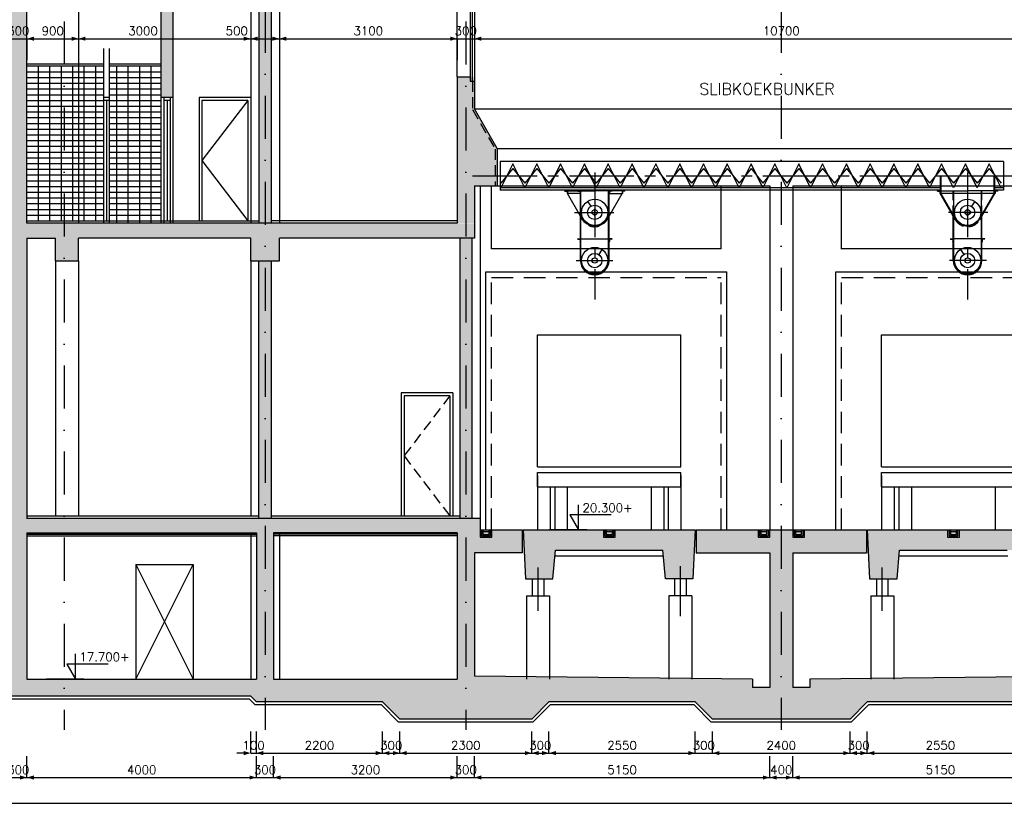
# Model space of a CAD drawing. Extents: x 0 to 118900, y 0 to 84100.
# Tile 13 of 16: x 58011 to 75176, y 47862 to 61527. Entities that reach past the tile are written whole.
import ezdxf
from ezdxf.enums import TextEntityAlignment as Align

# ---------------------------------------------------------------- set-up
doc = ezdxf.new("R2010")
doc.units = 0
doc.header["$LTSCALE"] = 60
doc.header["$MEASUREMENT"] = 0
for name, pattern in [('CENTER2', [28.125, 18.75, -3.125, 3.125, -3.125]), ('CENTRE2', [28.125, 18.75, -3.125, 3.125, -3.125]), ('DASHDOT', [25, 12.5, -6.25, 0, -6.25]), ('HIDDEN', [9.375, 6.25, -3.125]), ('HIDDEN2', [4.6875, 3.125, -1.5625])]:
    doc.linetypes.add(name, pattern=pattern)
doc.layers.get('0').update_dxf_attribs({"linetype": 'CONTINUOUS'})
for name, color, linetype in [('BEKLEDINGBETON', 3, 'CONTINUOUS'), ('BETON', 8, 'CONTINUOUS'), ('CONSTR50', 1, 'CONTINUOUS'), ('HGTMAAT15', 3, 'CONTINUOUS'), ('LAAG18', 3, 'CONTINUOUS'), ('LAAG25', 4, 'CONTINUOUS'), ('LAAG35', 7, 'CONTINUOUS'), ('MAAT15', 3, 'CONTINUOUS'), ('MAAT20', 4, 'CONTINUOUS'), ('ME-CL', 8, 'CENTRE2'), ('ME-HIJSBAAN', 8, 'CONTINUOUS'), ('ME1', 8, 'CONTINUOUS'), ('ME2', 8, 'CONTINUOUS'), ('ONDERGROND', 8, 'CONTINUOUS'), ('RIOLERING', 7, 'CONTINUOUS'), ('STRAMIEN', 3, 'DASHDOT')]:
    doc.layers.add(name, color=color, linetype=linetype)
doc.styles.add('ROMANS', font='romans')

# ---------------------------------------------------------------- blocks, each defined once
blk = doc.blocks.new('ZUDIMTUS')
at = {"color": 3}
blk.add_solid([(0, 0), (-800, -240), (-800, 240)], dxfattribs=at)
blk = doc.blocks.new('ST105')
at = {"color": 0}
for p, q in [((0, 50), (0, 50)), ((0, 43), (5, 48)), ((0, 36), (5, 41)), ((0, 29), (5, 34)), ((0, 22), (5, 27)), ((0, 15), (5, 20)), ((0, 8), (5, 13)), ((0, 0), (7, 7)), ((7, 0), (12, 5)), ((14, 0), (19, 5)), ((21, 0), (26, 5)), ((28, 0), (33, 5)), ((35, 0), (40, 5)), ((42, 0), (47, 5)), ((49, 0), (50, 1))]:
    blk.add_line(p, q, dxfattribs=at)
for p, q in [((0, 50), (0, 0)), ((0, 0), (50, 0)), ((5, 46), (5, 12)), ((12, 5), (46, 5)), ((50, 0), (50, 2))]:
    blk.add_line(p, q)
for centre, radius, start, end in [((2, 46), 3.5, 0, 90), ((12, 12), 7, 180, 270), ((46, 2), 3.5, 0, 90)]:
    blk.add_arc(centre, radius, start, end)
blk = doc.blocks.new('ZUHMAAT1')
at = {"layer": 'MAAT20'}
for p, q in [((4.31, 0), (4.31, 2.93)), ((3.3, 1.75), (4.31, 0)), ((8.1, 1.75), (3.3, 1.75)), ((5.26, 0), (0.92, 0))]:
    blk.add_line(p, q, dxfattribs=at)
blk = doc.blocks.new('ZUDIMEND')
blk.add_line((-800, 0), (-1600, 0))
at = {"color": 3}
blk.add_solid([(0, 0), (-800, -240), (-800, 240)], dxfattribs=at)

msp = doc.modelspace()

# ---------------------------------------------------------------- linework, layer by layer
at = {"layer": 'BEKLEDINGBETON', "linetype": 'HIDDEN2'}
msp.add_lwpolyline([(65903, 60454), (65903, 59962), (66303, 59270), (66303, 58629)], dxfattribs=at)
at = {"layer": 'BETON'}
for points, const_width in [([(57988, 50029), (57988, 65779)], 300), ([(65788, 60529), (65788, 57979)], 300), ([(65638, 57849), (58138, 57849)], 260), ([(58838, 57319), (58838, 57719)], 400), ([(62288, 57319), (62288, 57719)], 500), ([(66773, 52429), (65938, 52429)], 400), ([(69803, 52429), (72773, 52429)], 400), ([(72788, 52454), (75788, 52454)], 350), ([(71288, 52229), (71288, 49879)], 400), ([(62038, 49879), (51188, 49879)], 300), ([(72488, 49604), (70088, 49604)], 550)]:
    msp.add_lwpolyline(points, dxfattribs=dict(at, const_width=const_width))
at = {"layer": 'BETON', "color": 4, "const_width": 210}
for points in [[(60578, 64179), (60578, 60169)], [(62288, 63779), (62288, 57979)], [(62288, 57319), (62288, 52829)]]:
    msp.add_lwpolyline(points, dxfattribs=at)
at = {"layer": 'BETON', "color": 4, "linetype": 'Continuous', "const_width": 210}
msp.add_lwpolyline([(65788, 57719), (65788, 52829)], dxfattribs=at)
at = {"layer": 'BETON', "linetype": 'Continuous', "const_width": 300}
msp.add_lwpolyline([(62288, 52579), (62288, 50029)], dxfattribs=at)
at = {"layer": 'BETON'}
for points in [[(65938, 58629), (66338, 58629), (65938, 59972), (66338, 59279)], [(62538, 57719), (65938, 57719), (62538, 57979), (65941, 57976)], [(58138, 52829), (58138, 52579), (65683, 52829), (65638, 52579)], [(65938, 52229), (65638, 52579), (66038, 52629), (66038, 52829)], [(66038, 52629), (66038, 52829), (65638, 52579), (65683, 52829)], [(65638, 50029), (65638, 52579), (65938, 50079), (65938, 52229)], [(69788, 52629), (69226, 52279), (66788, 52629), (67350, 52279)], [(66788, 52629), (67350, 52279), (66828, 51779), (67308, 51779)], [(69748, 51779), (69268, 51779), (69788, 52629), (69226, 52279)], [(73308, 51779), (72828, 51779), (73350, 52279), (72788, 52629)], [(62438, 50029), (62138, 50029), (62138, 49629), (62038, 49729)], [(62438, 50029), (62038, 50029), (62138, 49629), (62038, 49729)], [(65638, 50029), (62438, 50029), (64338, 49629), (62138, 49629)], [(66938, 49329), (65638, 50029), (64638, 49329), (64338, 49629)], [(65938, 50079), (69788, 49629), (65638, 50029), (67238, 49629)], [(65638, 50029), (67238, 49629), (65638, 50029), (66938, 49329)], [(70788, 50029), (70788, 49879), (65938, 50079), (69788, 49629)], [(70788, 50029), (70788, 49879), (69788, 49629), (70088, 49329)], [(76638, 50079), (71788, 50029), (75338, 49629), (72788, 49629)], [(71788, 50029), (71788, 49879), (72788, 49629), (72488, 49329)]]:
    msp.add_solid(points, dxfattribs=at)
at = {"layer": 'CONSTR50'}
for p, q in [((58138, 57979), (58138, 64179)), ((65638, 60529), (65863, 60529)), ((65638, 60529), (65638, 57979)), ((65863, 60454), (65938, 60454)), ((65938, 60454), (65938, 59972)), ((66338, 59279), (65938, 59972)), ((66338, 59279), (66338, 58629)), ((65938, 58629), (65938, 57719)), ((65938, 58629), (66338, 58629)), ((65638, 57979), (58138, 57979)), ((58138, 57719), (58138, 52829)), ((58138, 57719), (58638, 57719)), ((58638, 57319), (58638, 57719)), ((62038, 57719), (59038, 57719)), ((59038, 57319), (59038, 57719)), ((62038, 57319), (62038, 57719)), ((65938, 57719), (62538, 57719)), ((62538, 57319), (62538, 57719)), ((58638, 57319), (59038, 57319)), ((62038, 57319), (62538, 57319)), ((66038, 52829), (58138, 52829)), ((66038, 52829), (66038, 52629)), ((58138, 52579), (62138, 52579)), ((58138, 52579), (58138, 50029)), ((65638, 52579), (62438, 52579)), ((65638, 52579), (65638, 50029)), ((66038, 52629), (66773, 52629)), ((66773, 52629), (66773, 52229)), ((66788, 52629), (66828, 51779)), ((66788, 52629), (69788, 52629)), ((69788, 52629), (69748, 51779)), ((69803, 52629), (69803, 52229)), ((69803, 52629), (72773, 52629)), ((72773, 52629), (72773, 52229)), ((72788, 52629), (72828, 51779)), ((72788, 52629), (75788, 52629)), ((65938, 52229), (65938, 50079)), ((66773, 52229), (65938, 52229)), ((67308, 51779), (67350, 52279)), ((67350, 52279), (69226, 52279)), ((69268, 51779), (69226, 52279)), ((69803, 52229), (71088, 52229)), ((71088, 52229), (71088, 49879)), ((71488, 52229), (71488, 49879)), ((71488, 52229), (72773, 52229)), ((73308, 51779), (73350, 52279)), ((73350, 52279), (75226, 52279)), ((66828, 51779), (67308, 51779)), ((69748, 51779), (69268, 51779)), ((72828, 51779), (73308, 51779)), ((58138, 50029), (62138, 50029)), ((62438, 50029), (65438, 50029)), ((65438, 50029), (65638, 50029)), ((65438, 50029), (65638, 50029)), ((65566, 50029), (65566, 50029)), ((70788, 50029), (65938, 50079)), ((70788, 50029), (70788, 49879)), ((76638, 50079), (71788, 50029)), ((71788, 50029), (71788, 49879)), ((71088, 49879), (70788, 49879)), ((71788, 49879), (71488, 49879)), ((62038, 49729), (51188, 49729)), ((62138, 49629), (62038, 49729)), ((64338, 49629), (62138, 49629)), ((64638, 49329), (64338, 49629)), ((66938, 49329), (67238, 49629)), ((69788, 49629), (67238, 49629)), ((70088, 49329), (69788, 49629)), ((72488, 49329), (72788, 49629)), ((75338, 49629), (72788, 49629)), ((66938, 49329), (64638, 49329)), ((72488, 49329), (70088, 49329))]:
    msp.add_line(p, q, dxfattribs=at)
at = {"layer": 'CONSTR50', "linetype": 'Continuous'}
for p, q in [((62138, 52579), (62138, 50029)), ((62438, 52579), (62438, 50029))]:
    msp.add_line(p, q, dxfattribs=at)
at = {"layer": 'CONSTR50'}
for points in [[(66038, 52629), (66038, 52502), (66243, 52502), (66243, 52629)], [(68188, 52629), (68188, 52502), (68393, 52502), (68393, 52629)], [(70883, 52629), (70883, 52502), (71088, 52502), (71088, 52629)], [(71488, 52629), (71488, 52502), (71693, 52502), (71693, 52629)], [(74188, 52629), (74188, 52502), (74393, 52502), (74393, 52629)]]:
    msp.add_lwpolyline(points, dxfattribs=at)
at = {"layer": 'LAAG18'}
for p, q in [((59038, 64179), (59038, 57979)), ((58138, 60754), (59473, 60754)), ((58138, 60724), (59473, 60724)), ((59573, 60754), (60473, 60754)), ((59573, 60724), (60473, 60724)), ((61988, 60119), (61188, 59069)), ((61188, 59069), (61988, 58019)), ((58138, 58019), (62183, 58019)), ((65638, 58019), (62393, 58019)), ((58638, 57319), (58638, 52869)), ((59038, 57319), (59038, 52869)), ((67038, 56029), (69538, 56029)), ((67038, 53729), (67038, 56029)), ((69538, 53729), (69538, 56029)), ((73038, 53729), (73038, 56029)), ((73038, 56029), (75538, 56029)), ((67038, 53729), (69538, 53729)), ((73038, 53729), (75538, 53729)), ((67038, 53379), (67038, 53629)), ((67038, 53629), (69538, 53629)), ((67038, 53579), (67038, 52629)), ((69538, 53379), (69538, 53629)), ((69538, 53579), (69538, 52629)), ((73038, 53629), (75538, 53629)), ((73038, 53379), (73038, 53629)), ((73038, 53579), (73038, 52629)), ((67038, 53379), (69538, 53379)), ((67258, 53379), (67258, 52629)), ((67338, 53379), (67338, 52629)), ((67558, 53379), (67558, 52629)), ((69018, 53379), (69018, 52629)), ((69238, 53379), (69238, 52629)), ((69318, 53379), (69318, 52629)), ((73038, 53379), (75538, 53379)), ((73258, 53379), (73258, 52629)), ((73338, 53379), (73338, 52629)), ((73558, 53379), (73558, 52629)), ((75018, 53379), (75018, 52629)), ((62183, 52869), (58138, 52869)), ((62183, 52869), (58893, 52869)), ((65683, 52869), (62393, 52869)), ((58138, 52554), (62138, 52554)), ((58138, 52529), (62138, 52529)), ((65638, 52554), (62438, 52554)), ((65638, 52529), (62438, 52529)), ((60038, 52029), (60038, 50029)), ((60038, 52029), (61038, 52029)), ((60038, 50029), (61038, 52029)), ((60038, 52029), (61038, 50029)), ((61038, 52029), (61038, 50029)), ((62017, 49679), (51209, 49679)), ((62117, 49579), (62017, 49679)), ((64317, 49579), (62117, 49579)), ((64617, 49279), (64317, 49579)), ((66959, 49279), (67259, 49579)), ((69767, 49579), (67259, 49579)), ((70067, 49279), (69767, 49579)), ((72509, 49279), (72809, 49579)), ((75317, 49579), (72809, 49579)), ((66959, 49279), (64617, 49279)), ((72509, 49279), (70067, 49279))]:
    msp.add_line(p, q, dxfattribs=at)
at = {"layer": 'LAAG18', "linetype": 'HIDDEN2'}
for p, q in [((65512, 54969), (64712, 53919)), ((64712, 53919), (65512, 52869))]:
    msp.add_line(p, q, dxfattribs=at)
at = {"layer": 'LAAG25'}
for p, q in [((62038, 63779), (62038, 57979)), ((62538, 63779), (62538, 57979)), ((59473, 60169), (59473, 57979)), ((59573, 60119), (59473, 60119)), ((59523, 60119), (59523, 58019)), ((59573, 60169), (59573, 57979)), ((60473, 60169), (60473, 57979)), ((60523, 60169), (60523, 57979)), ((60633, 60119), (60523, 60119)), ((60583, 60119), (60583, 58019)), ((60633, 60169), (60633, 57979)), ((60683, 60169), (60683, 57979)), ((61138, 60169), (61138, 58019)), ((62038, 60169), (61138, 60169)), ((61188, 60119), (61188, 58019)), ((61988, 60119), (61188, 60119)), ((61988, 60119), (61988, 58019)), ((62038, 60169), (62038, 58019)), ((62038, 60169), (62038, 58019)), ((65938, 59972), (76638, 59972)), ((66338, 59279), (76238, 59279)), ((66038, 58629), (71088, 58629)), ((66238, 57529), (66238, 58629)), ((70238, 57529), (70238, 58629)), ((71088, 58629), (71088, 52629)), ((71488, 58629), (71488, 52629)), ((71488, 58629), (76538, 58629)), ((72338, 57529), (72338, 58629)), ((70238, 57529), (66238, 57529)), ((76338, 57529), (72338, 57529)), ((62038, 57319), (62038, 52869)), ((66138, 57129), (70338, 57129)), ((66138, 52629), (66138, 57129)), ((70338, 52629), (70338, 57129)), ((72238, 52629), (72238, 57129)), ((72238, 57129), (76438, 57129)), ((65562, 55019), (64662, 55019)), ((64662, 55019), (64662, 52869)), ((65512, 54969), (64712, 54969)), ((64712, 54969), (64712, 52869)), ((65512, 54969), (65512, 52869)), ((65562, 55019), (65562, 52869)), ((65562, 55019), (65562, 52869)), ((62038, 52579), (62038, 50029)), ((62538, 52579), (62538, 50029)), ((66088, 52604), (66193, 52604)), ((68238, 52604), (68343, 52604)), ((70933, 52604), (71038, 52604)), ((71538, 52604), (71643, 52604)), ((74238, 52604), (74343, 52604)), ((67333, 52179), (69235, 52179)), ((73333, 52179), (75235, 52179)), ((67048, 51220), (67048, 51972)), ((69528, 51996), (69528, 51125)), ((73048, 51220), (73048, 51972)), ((66948, 51779), (66948, 51479)), ((67148, 51779), (67148, 51479)), ((69428, 51779), (69428, 51479)), ((69628, 51779), (69628, 51479)), ((72948, 51779), (72948, 51479)), ((73148, 51779), (73148, 51479)), ((66848, 51479), (66848, 50029)), ((66848, 51479), (67248, 51479)), ((67248, 51479), (67248, 50029)), ((69328, 51479), (69328, 50029)), ((69728, 51479), (69328, 51479)), ((69728, 51479), (69728, 50029)), ((72848, 51479), (73248, 51479)), ((72848, 51479), (72848, 50029)), ((73248, 51479), (73248, 50029))]:
    msp.add_line(p, q, dxfattribs=at)
at = {"layer": 'LAAG25', "linetype": 'Continuous'}
msp.add_line((66038, 58629), (66038, 52829), dxfattribs=at)
at = {"layer": 'LAAG25', "linetype": 'HIDDEN'}
for p, q in [((66238, 57029), (70238, 57029)), ((66238, 52629), (66238, 57029)), ((70238, 52629), (70238, 57029)), ((72338, 52629), (72338, 57029)), ((72338, 57029), (76338, 57029))]:
    msp.add_line(p, q, dxfattribs=at)
at = {"layer": 'LAAG25'}
msp.add_circle((72338, 57529), 1.06, dxfattribs=at)
at = {"layer": 'LAAG35'}
for p, q in [((60473, 64179), (60473, 60169)), ((60683, 64179), (60683, 60169)), ((62183, 63779), (62183, 57979)), ((62393, 63779), (62393, 57979)), ((59473, 61024), (59473, 60169)), ((59573, 61024), (59573, 60169)), ((59573, 60169), (59473, 60169)), ((60683, 60169), (60473, 60169)), ((65683, 57719), (65683, 52829)), ((62183, 52829), (62183, 57319)), ((62393, 57319), (62393, 52829))]:
    msp.add_line(p, q, dxfattribs=at)
at = {"layer": 'LAAG35', "linetype": 'Continuous'}
msp.add_line((65893, 57719), (65893, 52829), dxfattribs=at)
at = {"layer": 'MAAT15'}
for p, q in [((59038, 61499), (59038, 61124)), ((57838, 61195), (58138, 61195)), ((58138, 61195), (59038, 61195)), ((58138, 61195), (58138, 60820)), ((59038, 61195), (62038, 61195)), ((62038, 61195), (62038, 60820)), ((62038, 61195), (62538, 61195)), ((62038, 61195), (62038, 60820)), ((62538, 61195), (65638, 61195)), ((62538, 61195), (62538, 60820)), ((65638, 61195), (65938, 61195)), ((65638, 61195), (65638, 60820)), ((65938, 61195), (76638, 61195)), ((65938, 61195), (65938, 60820)), ((62038, 48738), (62038, 49113)), ((62138, 48738), (62138, 49113)), ((64338, 48738), (64338, 49113)), ((64638, 48738), (64638, 49113)), ((64638, 48738), (64638, 49113)), ((66938, 48738), (66938, 49113)), ((66938, 48738), (66938, 49113)), ((67238, 48738), (67238, 49113)), ((69788, 48738), (69788, 49113)), ((70088, 48738), (70088, 49113)), ((72488, 48738), (72488, 49113)), ((72788, 48738), (72788, 49113)), ((58138, 48312), (58138, 48687)), ((62038, 48738), (62138, 48738)), ((62138, 48738), (64338, 48738)), ((62138, 48312), (62138, 48687)), ((62138, 48312), (62138, 48687)), ((62438, 48312), (62438, 48687)), ((64338, 48738), (64638, 48738)), ((64638, 48738), (66938, 48738)), ((65638, 48312), (65638, 48687)), ((65938, 48312), (65938, 48687)), ((66938, 48738), (67238, 48738)), ((67238, 48738), (69788, 48738)), ((69788, 48738), (70088, 48738)), ((70088, 48738), (72488, 48738)), ((71088, 48312), (71088, 48687)), ((71488, 48312), (71488, 48687)), ((72488, 48738), (72788, 48738)), ((72788, 48738), (75338, 48738)), ((57838, 48312), (58138, 48312)), ((58138, 48312), (62138, 48312)), ((62138, 48312), (62438, 48312)), ((62438, 48312), (65638, 48312)), ((65638, 48312), (65938, 48312)), ((65938, 48312), (71088, 48312)), ((71088, 48312), (71488, 48312)), ((71488, 48312), (76638, 48312)), ((32738, 47862), (80938, 47862))]:
    msp.add_line(p, q, dxfattribs=at)
at = {"layer": 'ME-CL'}
for p, q in [((65907, 58803), (76260, 58803)), ((68036, 58862), (68036, 56647)), ((74536, 58862), (74536, 56647)), ((67684, 58167), (68370, 58167)), ((74888, 58167), (74203, 58167)), ((67710, 57327), (68349, 57327)), ((74863, 57327), (74223, 57327))]:
    msp.add_line(p, q, dxfattribs=at)
at = {"layer": 'ME-CL', "linetype": 'CENTER2'}
for p, q in [((68036, 58103), (68036, 58231)), ((74536, 58103), (74536, 58231)), ((67972, 58167), (68101, 58167)), ((74472, 58167), (74601, 58167))]:
    msp.add_line(p, q, dxfattribs=at)
at = {"layer": 'ME-HIJSBAAN'}
for p, q in [((65638, 60529), (65638, 62329)), ((65863, 62404), (65863, 60454)), ((65898, 62404), (65898, 60454)), ((65938, 62404), (65938, 60454))]:
    msp.add_line(p, q, dxfattribs=at)
at = {"layer": 'ME1'}
for p, q in [((66388, 59053), (66388, 58553)), ((75164, 59053), (66388, 59053)), ((75164, 59053), (75164, 58553)), ((66611, 59012), (66402, 58595)), ((66611, 58929), (66402, 58678)), ((66818, 58595), (66611, 59012)), ((66611, 58929), (66818, 58678)), ((67026, 59012), (66818, 58595)), ((67026, 58929), (66818, 58678)), ((67233, 58595), (67026, 59012)), ((67026, 58929), (67233, 58678)), ((67441, 59012), (67233, 58595)), ((67441, 58929), (67233, 58678)), ((67648, 58595), (67441, 59012)), ((67441, 58929), (67648, 58678)), ((67856, 59012), (67648, 58595)), ((67856, 58929), (67648, 58678)), ((68063, 58595), (67856, 59012)), ((67856, 58929), (68063, 58678)), ((68272, 59012), (68063, 58595)), ((68272, 58929), (68063, 58678)), ((68478, 58595), (68272, 59012)), ((68272, 58929), (68478, 58678)), ((68687, 59012), (68478, 58595)), ((68687, 58929), (68478, 58678)), ((68893, 58595), (68687, 59012)), ((68687, 58929), (68893, 58678)), ((69102, 59012), (68893, 58595)), ((69102, 58929), (68893, 58678)), ((69309, 58595), (69102, 59012)), ((69102, 58929), (69309, 58678)), ((69517, 59012), (69309, 58595)), ((69517, 58929), (69309, 58678)), ((69724, 58595), (69517, 59012)), ((69517, 58929), (69724, 58678)), ((69932, 59012), (69724, 58595)), ((69932, 58929), (69724, 58678)), ((70139, 58595), (69932, 59012)), ((69932, 58929), (70139, 58678)), ((70347, 59012), (70139, 58595)), ((70347, 58929), (70139, 58678)), ((70554, 58595), (70347, 59012)), ((70347, 58929), (70554, 58678)), ((70762, 59012), (70554, 58595)), ((70762, 58929), (70554, 58678)), ((70969, 58595), (70762, 59012)), ((70762, 58929), (70969, 58678)), ((71178, 59012), (70969, 58595)), ((71178, 58929), (70969, 58678)), ((71384, 58595), (71178, 59012)), ((71178, 58929), (71384, 58678)), ((71593, 59012), (71384, 58595)), ((71593, 58929), (71384, 58678)), ((71799, 58595), (71593, 59012)), ((71593, 58929), (71799, 58678)), ((72008, 59012), (71799, 58595)), ((72008, 58929), (71799, 58678)), ((72215, 58595), (72008, 59012)), ((72008, 58929), (72215, 58678)), ((72423, 59012), (72215, 58595)), ((72423, 58929), (72215, 58678)), ((72630, 58595), (72423, 59012)), ((72423, 58929), (72630, 58678)), ((72838, 59012), (72630, 58595)), ((72838, 58929), (72630, 58678)), ((73045, 58595), (72838, 59012)), ((72838, 58929), (73045, 58678)), ((73253, 59012), (73045, 58595)), ((73253, 58929), (73045, 58678)), ((73460, 58595), (73253, 59012)), ((73253, 58929), (73460, 58678)), ((73669, 59012), (73460, 58595)), ((73669, 58929), (73460, 58678)), ((73875, 58595), (73669, 59012)), ((73669, 58929), (73875, 58678)), ((74084, 59012), (73875, 58595)), ((74084, 58929), (73875, 58678)), ((74290, 58595), (74084, 59012)), ((74084, 58929), (74290, 58678)), ((74499, 59012), (74290, 58595)), ((74499, 58929), (74290, 58678)), ((74705, 58595), (74499, 59012)), ((74499, 58929), (74705, 58678)), ((74914, 59012), (74705, 58595)), ((74914, 58929), (74705, 58678)), ((75121, 58595), (74914, 59012)), ((74914, 58929), (75121, 58678)), ((74063, 58544), (74063, 58803)), ((74063, 58803), (75010, 58803)), ((74073, 58490), (74073, 58803)), ((75000, 58496), (75000, 58803)), ((75010, 58544), (75010, 58803)), ((66388, 58696), (66402, 58678)), ((66402, 58595), (66388, 58624)), ((74063, 58595), (66388, 58595)), ((74063, 58553), (66388, 58553)), ((67563, 58544), (68036, 58544)), ((67786, 58167), (67786, 58544)), ((67796, 58167), (67796, 58544)), ((68510, 58544), (68036, 58544)), ((68276, 58167), (68276, 58544)), ((68286, 58167), (68286, 58544)), ((74063, 58544), (74536, 58544)), ((74297, 58082), (74297, 58544)), ((75010, 58544), (74536, 58544)), ((74776, 58082), (74776, 58544)), ((75164, 58595), (75010, 58595)), ((75164, 58553), (75010, 58553)), ((67786, 58100), (67559, 58494)), ((67785, 58494), (67559, 58494)), ((68286, 58100), (68514, 58494)), ((68288, 58494), (68514, 58494)), ((75000, 58496), (74059, 58494)), ((74286, 58100), (74059, 58494)), ((74329, 58047), (74073, 58490)), ((74744, 58047), (75000, 58490)), ((74786, 58100), (75014, 58494)), ((67912, 58359), (67968, 58272)), ((74661, 58359), (74605, 58272)), ((67786, 57327), (67786, 58167)), ((67796, 57327), (67796, 58167)), ((68276, 57327), (68276, 58167)), ((68286, 57327), (68286, 58167)), ((74286, 57327), (74286, 58100)), ((74297, 57327), (74297, 58082)), ((74776, 57327), (74776, 58082)), ((74786, 57327), (74786, 58100)), ((67784, 57704), (68286, 57704)), ((74789, 57704), (74286, 57704)), ((68161, 57519), (68105, 57432)), ((74412, 57519), (74468, 57432))]:
    msp.add_line(p, q, dxfattribs=at)
at = {"layer": 'ME1', "linetype": 'HIDDEN2'}
for p, q in [((74286, 58100), (74286, 58544)), ((74786, 58100), (74786, 58544)), ((67820, 58042), (67786, 58100)), ((68253, 58042), (68286, 58100)), ((74320, 58042), (74286, 58100)), ((74753, 58042), (74786, 58100))]:
    msp.add_line(p, q, dxfattribs=at)
at = {"layer": 'ME1'}
for centre, radius in [((68036, 58167), 229), ((74536, 58167), 229), ((68036, 58167), 125), ((74536, 58167), 125), ((68036, 57327), 229), ((74536, 57327), 229), ((68036, 57327), 125), ((74536, 57327), 125)]:
    msp.add_circle(centre, radius, dxfattribs=at)
at = {"layer": 'ME1', "linetype": 'HIDDEN2'}
for centre, start, end in [((68036, 58167), 180, 0), ((74536, 58167), 209.9999, 330.0001)]:
    msp.add_arc(centre, 250, start, end, dxfattribs=at)
at = {"layer": 'ME1'}
for centre, radius, start, end in [((68036, 58167), 240, 180, 0), ((74536, 58167), 240, 209.9999, 330.0001), ((68036, 57327), 250, 180, 0), ((68036, 57327), 240, 180, 0), ((74536, 57327), 250, 180, 360), ((74536, 57327), 240, 180, 360)]:
    msp.add_arc(centre, radius, start, end, dxfattribs=at)
at = {"layer": 'ME2', "const_width": 10}
for points in [[(68031, 57327, 1), (68041, 57327, 1)], [(74531, 57327, 1), (74541, 57327, 1)]]:
    msp.add_lwpolyline(points, format="xyb", close=True, dxfattribs=at)
at = {"layer": 'ME2'}
for centre in [(68036, 58167), (74536, 58167), (68036, 57327), (74536, 57327)]:
    msp.add_circle(centre, 46.3, dxfattribs=at)
at = {"layer": 'ONDERGROND'}
for p, q in [((58138, 60619), (59473, 60619)), ((58338, 58019), (58338, 60724)), ((58538, 58019), (58538, 60724)), ((58738, 58019), (58738, 60724)), ((58938, 58019), (58938, 60724)), ((59138, 58019), (59138, 60724)), ((59338, 58019), (59338, 60724)), ((59573, 60619), (60473, 60619)), ((59698, 60724), (59698, 57979)), ((59898, 60724), (59898, 57979)), ((60098, 60724), (60098, 57979)), ((60298, 60724), (60298, 57979)), ((58138, 60519), (59473, 60519)), ((59573, 60519), (60473, 60519)), ((58138, 60419), (59473, 60419)), ((58138, 60319), (59473, 60319)), ((59573, 60419), (60473, 60419)), ((59573, 60319), (60473, 60319)), ((58138, 60219), (59473, 60219)), ((58138, 60119), (59473, 60119)), ((59573, 60219), (60473, 60219)), ((59573, 60119), (60473, 60119)), ((58138, 60019), (59473, 60019)), ((58138, 59919), (59473, 59919)), ((59573, 60019), (60473, 60019)), ((59573, 59919), (60473, 59919)), ((58138, 59819), (59473, 59819)), ((59573, 59819), (60473, 59819)), ((58138, 59719), (59473, 59719)), ((58138, 59619), (59473, 59619)), ((59573, 59719), (60473, 59719)), ((59573, 59619), (60473, 59619)), ((58138, 59519), (59473, 59519)), ((58138, 59419), (59473, 59419)), ((59573, 59519), (60473, 59519)), ((59573, 59419), (60473, 59419)), ((58138, 59319), (59473, 59319)), ((59573, 59319), (60473, 59319)), ((58138, 59219), (59473, 59219)), ((58138, 59119), (59473, 59119)), ((59573, 59219), (60473, 59219)), ((59573, 59119), (60473, 59119)), ((58138, 59019), (59473, 59019)), ((58138, 58919), (59473, 58919)), ((59573, 59019), (60473, 59019)), ((59573, 58919), (60473, 58919)), ((58138, 58819), (59473, 58819)), ((58138, 58719), (59473, 58719)), ((59573, 58819), (60473, 58819)), ((59573, 58719), (60473, 58719)), ((58138, 58619), (59473, 58619)), ((59573, 58619), (60473, 58619)), ((58138, 58519), (59473, 58519)), ((58138, 58419), (59473, 58419)), ((59573, 58519), (60473, 58519)), ((59573, 58419), (60473, 58419)), ((58138, 58319), (59473, 58319)), ((58138, 58219), (59473, 58219)), ((59573, 58319), (60473, 58319)), ((59573, 58219), (60473, 58219)), ((58138, 58119), (59473, 58119)), ((59573, 58119), (60473, 58119))]:
    msp.add_line(p, q, dxfattribs=at)
at = {"layer": 'RIOLERING'}
for points in [[(66063, 52629), (66063, 52527), (66218, 52527), (66218, 52629)], [(66088, 52629), (66088, 52552), (66193, 52552), (66193, 52629)], [(68213, 52629), (68213, 52527), (68368, 52527), (68368, 52629)], [(68238, 52629), (68238, 52552), (68343, 52552), (68343, 52629)], [(70908, 52629), (70908, 52527), (71063, 52527), (71063, 52629)], [(70933, 52629), (70933, 52552), (71038, 52552), (71038, 52629)], [(71513, 52629), (71513, 52527), (71668, 52527), (71668, 52629)], [(71538, 52629), (71538, 52552), (71643, 52552), (71643, 52629)], [(74213, 52629), (74213, 52527), (74368, 52527), (74368, 52629)], [(74238, 52629), (74238, 52552), (74343, 52552), (74343, 52629)]]:
    msp.add_lwpolyline(points, dxfattribs=at)
at = {"layer": 'STRAMIEN'}
for p, q in [((62288, 73701), (62288, 49143)), ((71288, 73701), (71288, 49143)), ((58788, 73496), (58788, 49143)), ((65788, 73496), (65788, 49143))]:
    msp.add_line(p, q, dxfattribs=at)

# ---------------------------------------------------------------- block references
at = {"layer": 'HGTMAAT15', "xscale": 150, "yscale": 150, "zscale": 150}
for p in [(67108, 52629), (58338, 50029)]:
    msp.add_blockref('ZUHMAAT1', p, dxfattribs=at)
at = {"layer": 'MAAT15', "xscale": 0.15, "yscale": 0.15, "zscale": 0.15, "rotation": 180}
for p in [(58138, 61195), (59038, 61195), (62038, 61195), (62538, 61195), (65938, 61195), (62138, 48738), (64338, 48738), (64638, 48738), (66938, 48738), (67238, 48738), (70088, 48738), (72488, 48738), (72788, 48738), (58138, 48312), (62438, 48312), (65938, 48312), (71088, 48312), (71488, 48312)]:
    msp.add_blockref('ZUDIMTUS', p, dxfattribs=at)
at = {"layer": 'MAAT15', "xscale": 0.15, "yscale": 0.15, "zscale": 0.15}
for name, p in [('ZUDIMTUS', (59038, 61195)), ('ZUDIMTUS', (62038, 61195)), ('ZUDIMTUS', (62038, 61195)), ('ZUDIMTUS', (62538, 61195)), ('ZUDIMTUS', (65638, 61195)), ('ZUDIMEND', (62038, 48738)), ('ZUDIMTUS', (64338, 48738)), ('ZUDIMTUS', (64638, 48738)), ('ZUDIMTUS', (66938, 48738)), ('ZUDIMTUS', (67238, 48738)), ('ZUDIMTUS', (69788, 48738)), ('ZUDIMTUS', (72488, 48738)), ('ZUDIMTUS', (72788, 48738)), ('ZUDIMTUS', (58138, 48312)), ('ZUDIMTUS', (62138, 48312)), ('ZUDIMTUS', (65638, 48312)), ('ZUDIMTUS', (71088, 48312)), ('ZUDIMTUS', (71488, 48312))]:
    msp.add_blockref(name, p, dxfattribs=at)
at = {"layer": 'ME1', "xscale": -1}
for p, rotation in [((67560, 58544), 90), ((67785, 58544), 90), ((74060, 58544), 89.99999999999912), ((67785, 57704), 90), ((74285, 57704), 89.99999999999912)]:
    msp.add_blockref('ST105', p, dxfattribs=dict(at, rotation=rotation))
at = {"layer": 'ME1'}
for p, rotation in [((68288, 58544), 270), ((68513, 58544), 270), ((75013, 58544), 269.9999999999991), ((68288, 57704), 270), ((74788, 57704), 269.9999999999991)]:
    msp.add_blockref('ST105', p, dxfattribs=dict(at, rotation=rotation))

# ---------------------------------------------------------------- texts
at = {"layer": 'HGTMAAT15', "style": 'ROMANS'}
for s, p in [('20.300+', (67823, 52940)), ('17.700+', (59053, 50340))]:
    msp.add_text(s, height=150, dxfattribs=at).set_placement(p)
at = {"layer": 'LAAG25', "style": 'ROMANS'}
msp.add_text('SLIBKOEKBUNKER ', height=200, dxfattribs=at).set_placement((69862, 60217))
at = {"layer": 'MAAT15', "style": 'ROMANS'}
for s, p in [('300', (57988, 61255)), ('900', (58588, 61255)), ('3000', (60162, 61255)), ('500', (61796, 61255)), ('3100', (64088, 61255)), ('300', (65788, 61255)), ('10700', (71288, 61255)), ('100', (62088, 48798)), ('2200', (63238, 48798)), ('300', (64488, 48798)), ('2300', (65788, 48798)), ('300', (67088, 48798)), ('2550', (68513, 48798)), ('300', (69938, 48798)), ('2400', (71288, 48798)), ('300', (72638, 48798)), ('2550', (74063, 48798)), ('300', (57988, 48372)), ('4000', (60138, 48372)), ('300', (62288, 48372)), ('3200', (64038, 48372)), ('300', (65788, 48372)), ('5150', (68513, 48372)), ('400', (71288, 48372)), ('5150', (74063, 48372))]:
    msp.add_text(s, height=150, dxfattribs=at).set_placement(p, align=Align.CENTER)

doc.saveas('drawing.dxf')
